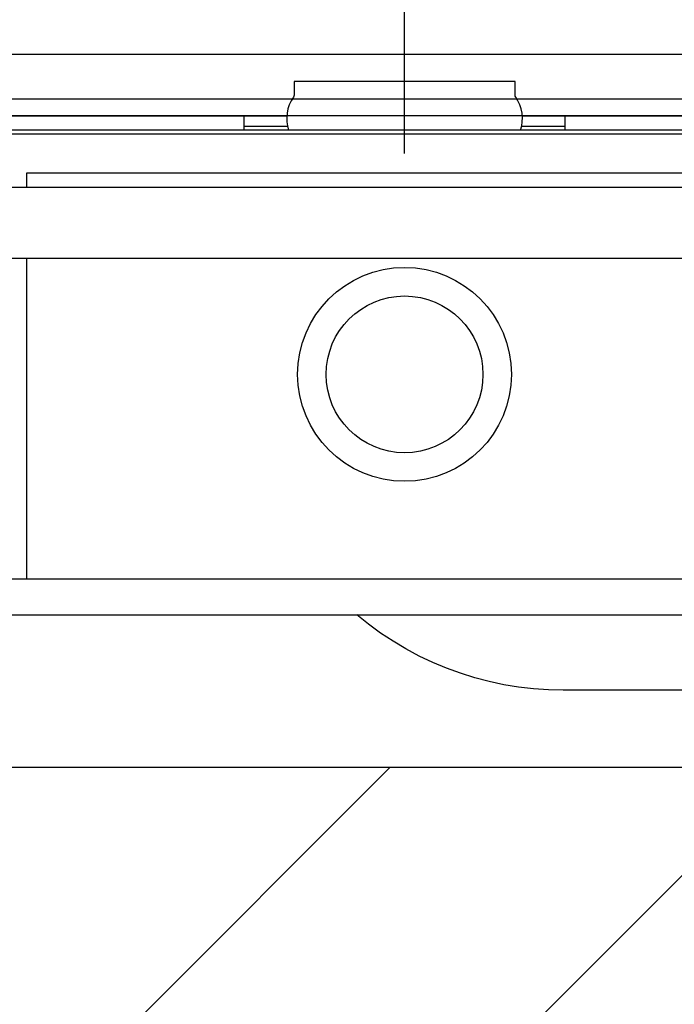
# Model space of a CAD drawing. Header units: millimetres. Extents: x 28600 to 181045, y -399112 to -163690.
# Tile 149 of 256: x 61068 to 61087, y -197729 to -197702. Entities that reach past the tile are written whole.
import ezdxf

# ---------------------------------------------------------------- set-up
doc = ezdxf.new("R2010")
doc.units = ezdxf.units.MM
doc.layers.get('0').update_dxf_attribs({"color": 8})
for name, color, linetype in [('!! 1_hatch projektowane ściany', 8, 'Continuous'), ('!! 1_PROJ Sciany', 8, 'Continuous'), ('!! 1_zabudowa GK', 8, 'Continuous'), ('!! 2_wypos-sanitarne', 8, 'Continuous')]:
    doc.layers.add(name, color=color, linetype=linetype)
doc.layers.add('!!_@ wypos sanit nd', color=8, linetype='Continuous', plot=False)

# ---------------------------------------------------------------- blocks, each defined once
blk = doc.blocks.new('A$C324a30b8')
for points in [[(0, 0.01049), (0, -0.71083)], [(-0.17552, 0), (0.17552, 0)]]:
    blk.add_lwpolyline(points)
blk = doc.blocks.new('A$C4ebe9e89')
for points in [[(-0.18941, 0.17081), (-0.04454, 0.17081), (-0.04035, 0.17071), (-0.03616, 0.17042), (-0.032, 0.16993), (-0.02786, 0.16925), (-0.02376, 0.16837), (-0.0197, 0.16731), (-0.0157, 0.16606), (-0.01176, 0.16462), (-0.00789, 0.163), (-0.0041, 0.1612), (-0.0004, 0.15923), (0.0032, 0.15708), (0.00671, 0.15478), (0.0101, 0.1523), (0.01337, 0.14968)], [(0.16493, 0.14968), (-0.16477, 0.14968)], [(-0.11847, 0.04968), (-0.11847, 0.13968), (0.11153, 0.13968), (0.11153, 0.04968)], [(0.10602, 0.13968), (0.10602, 0.04968)], [(-0.16, 0.04668), (-0.16, 0.04968), (0.16, 0.04968), (0.16, 0.04668)], [(0.16, 0.02668), (0.157, 0.02968), (0.16, 0.02968), (-0.16, 0.02968), (-0.157, 0.02968), (-0.16, 0.02668)], [(0.10602, 0.02968), (0.10602, 0.0256), (-0.11847, 0.0256)], [(-0.03305, 0.00968), (-0.16, 0.00968), (-0.16, 0.01268)], [(-0.045, 0.00968), (-0.045, 0.01368)], [(-0.045, 0.01268), (-0.03283, 0.01268)], [(0.03283, 0.01268), (0.045, 0.01268)], [(0.16, 0.01268), (0.16, 0.00968), (0.03305, 0.00968)], [(0.045, 0.01368), (0.045, 0.00968)]]:
    blk.add_lwpolyline(points)
blk.add_lwpolyline([(-0.11847, 0.01368), (0.11153, 0.01368), (0.11153, 0.01468), (-0.11847, 0.01468)], close=True)
blk.add_lwpolyline([(-0.04, 0.01368), (-0.03255, 0.01368, 0.236962), (-0.03118, 0.00443, -0.154353), (-0.031, 0.00386), (-0.031, 0), (0.031, 0), (0.031, 0.00386, -0.154353), (0.03118, 0.00443, 0.236962), (0.03256, 0.01368), (0.04, 0.01368)], format="xyb")
for radius in [0.03, 0.022]:
    blk.add_circle((0, 0.08218), radius)

msp = doc.modelspace()

# ---------------------------------------------------------------- hatches: boundary and pattern name
at = {"layer": '!! 1_hatch projektowane ściany'}
h = msp.add_hatch(dxfattribs=at)
h.set_pattern_fill('ANSI31', color=256, scale=2.5)
h.set_pattern_definition([(45, (0, -1.54), (-5.61266008, 5.61266008), [])])
h.paths.add_polyline_path([(60824.56735, -197734.62813), (61135.43682, -197734.62813), (61135.43682, -197722.62813), (60824.56735, -197722.62813)])

# ---------------------------------------------------------------- linework, layer by layer
msp.add_lwpolyline([(60824.56735, -197734.62813), (61135.43682, -197734.62813), (61135.43682, -197722.62813), (60824.56735, -197722.62813)], close=True, dxfattribs=at)
at = {"layer": '!! 1_PROJ Sciany'}
msp.add_lwpolyline([(61135.43682, -197722.62813), (60824.56735, -197722.62813)], dxfattribs=at)
at = {"layer": '!! 1_zabudowa GK'}
for points in [[(61135.43682, -197702.62813), (60824.56735, -197702.62813)], [(61135.43682, -197703.87813), (60824.56735, -197703.87813)]]:
    msp.add_lwpolyline(points, dxfattribs=at)

# ---------------------------------------------------------------- block references
at = {"layer": '!! 2_wypos-sanitarne', "xscale": 100, "yscale": 100, "zscale": 100, "rotation": 180}
msp.add_blockref('A$C324a30b8', (61079.07918, -197704.34908), dxfattribs=at)
at = {"layer": '!!_@ wypos sanit nd', "xscale": 100, "yscale": 100, "zscale": 100, "rotation": 180}
msp.add_blockref('A$C4ebe9e89', (61079.07918, -197703.38108), dxfattribs=at)

doc.saveas('drawing.dxf')
